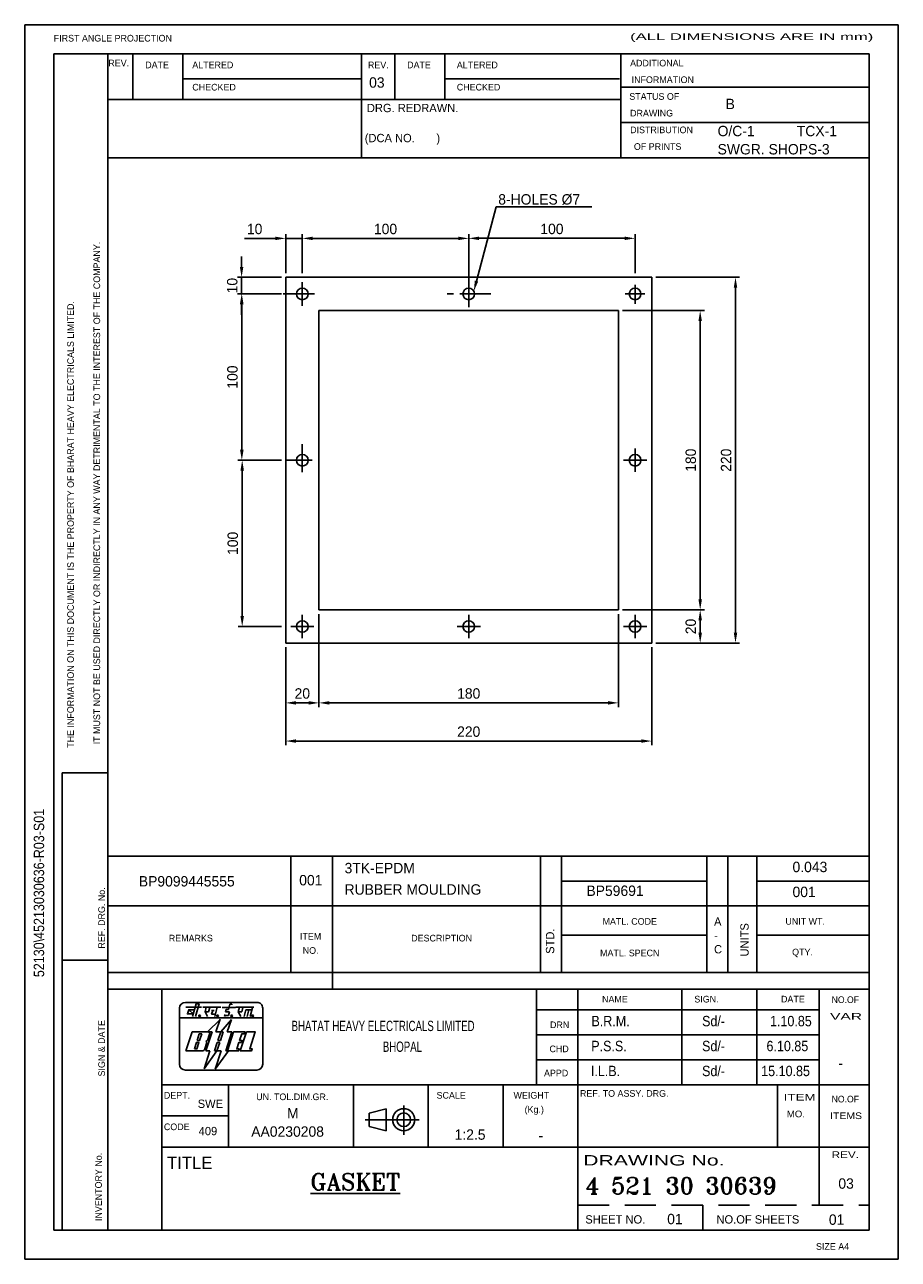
# Model space of a CAD drawing. Extents: x 1122 to 1647, y -111 to 631.
import ezdxf
from ezdxf.enums import TextEntityAlignment as Align

# ---------------------------------------------------------------- set-up
doc = ezdxf.new("R2010")
doc.units = 0
doc.header["$LTSCALE"] = 15
doc.header["$MEASUREMENT"] = 0
doc.linetypes.add('CENTER', pattern=[2, 1.25, -0.25, 0.25, -0.25])
doc.linetypes.add('HIDDENX2', pattern=[0.75, 0.5, -0.25])
doc.layers.get('0').update_dxf_attribs({"linetype": 'CONTINUOUS'})
doc.layers.get('DEFPOINTS').update_dxf_attribs({"linetype": 'CONTINUOUS'})
for name, color, linetype in [('1', 3, 'CENTER'), ('3', 1, 'CONTINUOUS'), ('FOR', 3, 'CONTINUOUS'), ('MONO', 2, 'CONTINUOUS'), ('TIT', 7, 'CONTINUOUS')]:
    doc.layers.add(name, color=color, linetype=linetype)
doc.styles.add('ROMANT', font='romant.shx')
doc.dimstyles.get("Standard").update_dxf_attribs({"dimscale": 2.5, "dimtxt": 2.5, "dimasz": 2.5, "dimexe": 1, "dimexo": 1, "dimgap": 1, "dimtad": 1, "dimdec": 4, "dimzin": 12, "dimtxsty": 'STANDARD', "dimcen": 0, "dimclrd": 256, "dimclre": 256, "dimclrt": 2, "dimazin": 3, "dimtfac": 1, "dimtdec": 4, "dimtmove": 0, "dimatfit": 3, "dimtolj": 1, "dimtzin": 12})

# ---------------------------------------------------------------- blocks, each defined once
blk = doc.blocks.new('A4FOR')
at = {"layer": 'FOR'}
for p, q in [((0, 297), (0, 0)), ((210, 297), (0, 297)), ((210, 0), (210, 297)), ((7, 290), (7, 7)), ((203, 290), (7, 290)), ((20, 7), (20, 290)), ((26, 279), (26, 290)), ((38, 279), (38, 290)), ((81, 265), (81, 290)), ((89, 279), (89, 290)), ((101, 279), (101, 290)), ((143.34, 265), (143.34, 290)), ((203, 7), (203, 290)), ((38, 284), (81, 284)), ((101, 284), (143, 284)), ((101, 284), (143, 284)), ((143.34, 282), (203, 282)), ((20, 279), (143.34, 279)), ((143.34, 273.5), (203, 273.5)), ((20, 265), (203, 265)), ((9, 117), (20, 117)), ((9, 7), (9, 117)), ((20, 97), (203, 97)), ((64, 69), (64, 97)), ((74, 65), (74, 97)), ((124, 69), (124, 97)), ((129, 69), (129, 97)), ((164, 69), (164, 97)), ((169, 69), (169, 97)), ((176, 69), (176, 97)), ((129, 91), (164, 91)), ((176, 91), (203, 91)), ((20, 85), (203, 85)), ((129, 78), (164, 78)), ((176, 78), (203, 78)), ((9, 72), (20, 72)), ((20, 69), (203, 69)), ((20, 65), (203, 65)), ((33, 7), (33, 65)), ((123, 42), (123, 65)), ((133, 7), (133, 65)), ((158, 42), (158, 65)), ((176, 42), (176, 65)), ((191, 27), (191, 65)), ((123, 60), (191, 60)), ((123, 54), (191, 54)), ((123, 48), (191, 48)), ((33, 42), (203, 42)), ((49, 27), (49, 42)), ((79, 27), (79, 42)), ((97, 27), (97, 42)), ((115, 27), (115, 42)), ((181, 27), (181, 42)), ((82.77, 35.15), (86.89, 36.22)), ((86.89, 36.22), (86.89, 30.92)), ((91.11, 37.04), (91.11, 29.98)), ((33, 34.5), (49, 34.5)), ((81.82, 33.57), (94.84, 33.57)), ((82.77, 31.93), (82.77, 35.15)), ((82.77, 31.93), (86.89, 30.92)), ((33, 27), (203, 27)), ((191, 13), (191, 27)), ((7, 7), (203, 7)), ((0, 0), (210, 0))]:
    blk.add_line(p, q, dxfattribs=at)
at = {"layer": 'FOR', "linetype": 'HIDDENX2'}
for p, q in [((133, 13), (203, 13)), ((163, 7), (163, 13))]:
    blk.add_line(p, q, dxfattribs=at)
at = {"layer": 'FOR'}
for radius in [2.65, 1.64]:
    blk.add_circle((91.11, 33.57), radius, dxfattribs=at)
for s, height, p in [('FIRST ANGLE PROJECTION', 1.6, (6.98, 292.95)), ('REV.', 1.6, (20.1, 286.97)), ('DATE', 1.6, (28.97, 286.52)), ('ALTERED', 1.6, (40.29, 286.52)), ('REV.', 1.6, (82.51, 286.51)), ('DATE', 1.6, (91.93, 286.52)), ('ALTERED', 1.6, (103.87, 286.52)), ('ADDITIONAL ', 1.6, (145.53, 286.96)), ('CHECKED', 1.6, (40.29, 281.17)), ('CHECKED', 1.6, (103.87, 281.17)), ('INFORMATION', 1.6, (145.9, 282.96)), ('STATUS OF ', 1.6, (145.34, 278.93)), ('DRAWING', 1.6, (145.53, 274.92)), ('DISTRIBUTION ', 1.6, (145.54, 270.9)), ('OF PRINTS', 1.6, (146.44, 266.89)), ('UNIT WT.', 1.6, (182.86, 80.51)), ('QTY.', 1.6, (184.48, 73.11)), ('DATE', 1.6, (181.81, 61.79)), ('DRN', 1.6, (126.28, 55.61)), ('DEPT.', 1.6, (33.46, 38.65)), ('SCALE', 1.6, (99.01, 38.65)), ('WEIGHT', 1.6, (117.51, 38.65)), ('REF. TO ASSY. DRG.', 1.6, (133.48, 39.1)), ('(Kg.)', 1.6, (120.17, 35.24)), ('CODE', 1.6, (33.46, 31.07)), ('TITLE', 3, (34.2, 21.7))]:
    blk.add_text(s, height=height, dxfattribs=at).set_placement(p)
for s, height, width, p, p2 in [('(ALL DIMENSIONS ARE IN mm)', 1.6, 1.522491, (145.53, 293.33), (204, 293.33)), ('NO.OF', 1.6, 1.02697, (193.98, 61.65), (200.55, 61.65)), ('VAR', 1.6, 1.596499, (193.61, 57.64), (201.28, 57.64)), ('ITEM', 1.6, 1.439576, (182.45, 38.2), (190.12, 38.2)), ('NO.OF', 1.6, 1.02697, (193.98, 37.74), (200.55, 37.74)), ('MO.', 1.6, 1.367779, (183.19, 34.17), (187.57, 34.17)), ('ITEMS', 1.6, 1.105269, (193.61, 33.73), (201.28, 33.73)), ('DRAWING No.', 2.5, 1.359309, (134.25, 22.57), (168.23, 22.57)), ('REV.', 1.6, 1.232364, (193.98, 24.37), (200.55, 24.37))]:
    blk.add_text(s, height=height, dxfattribs=dict(at, width=width)).set_placement(p, p2, align=Align.FIT)
for s, p in [('IT MUST NOT BE USED DIRECTLY OR INDIRECTLY IN ANY WAY DETRIMENTAL TO THE INTEREST OF THE COMPANY.', (18.13, 123.89)), ('THE INFORMATION ON THIS DOCUMENT IS THE PROPERTY OF BHARAT HEAVY ELECTRICALS LIMITED.', (11.82, 123.05)), ('REF. DRG. No.', (19.28, 74.74)), ('SIGN & DATE', (19.28, 43.99)), ('INVENTORY No.', (18.54, 9.21))]:
    blk.add_text(s, height=1.6, rotation=90, dxfattribs=at).set_placement(p)
for s, p in [('MATL. CODE', (145.45, 80.48)), ('REMARKS', (39.93, 76.46)), ('ITEM', (68.73, 76.9)), ('DESCRIPTION', (100.22, 76.46)), ('NO.', (68.73, 73.49)), ('MATL. SPECN', (145.45, 72.89)), ('NAME', (141.88, 61.78)), ('SIGN.', (163.89, 61.78)), ('CHD', (128.47, 49.82)), ('APPD', (127.75, 44.01)), ('UN. TOL.DIM.GR.', (64.32, 38.29))]:
    blk.add_text(s, height=1.6, dxfattribs=at).set_placement(p, align=Align.CENTER)
at = {"layer": 'FOR', "linetype": 'CONTINUOUS'}
for s, height, p in [('A', 2, (165.71, 80.25)), ('-', 2, (165.71, 76.92)), ('C', 2, (165.71, 73.59)), ('SWE', 2, (41.58, 36.42)), ('409', 2, (41.81, 29.85)), ('SHEET NO.', 2, (134.76, 8.6)), ('NO.OF SHEETS', 2, (166.29, 8.6)), ('SIZE A4', 1.6, (190.22, 2.29))]:
    blk.add_text(s, height=height, dxfattribs=at).set_placement(p)
for s, p in [('UNITS', (174.03, 72.84)), ('STD.', (127.29, 73.49))]:
    blk.add_text(s, height=2, rotation=90, dxfattribs=at).set_placement(p)
blk = doc.blocks.new('BHEL2')
at = {"layer": 'MONO'}
for p, q in [((3.37, 19.12), (3.37, 16.82)), ((21.97, 20.52), (4.77, 20.52)), ((14.55, 18.77), (14.4, 18.21)), ((14.4, 18.21), (15.4, 18.21)), ((15.12, 18.77), (14.55, 18.77)), ((15.47, 20.09), (15.12, 18.77)), ((15.4, 18.21), (15.18, 17.38)), ((15.96, 20.09), (15.47, 20.09)), ((15.92, 19.93), (15.96, 20.09)), ((23.37, 16.78), (23.37, 19.12)), ((23.36, 16.82), (3.37, 16.82)), ((3.37, 16.82), (3.37, 5.62)), ((10.1, 13.42), (13.1, 16.42)), ((13.14, 16.48), (12.12, 13.42)), ((13.28, 13.42), (15.83, 16.43)), ((14.24, 17.38), (14.31, 17.63)), ((15.18, 17.38), (14.24, 17.38)), ((15.83, 16.43), (14.85, 13.42)), ((23.36, 5.62), (23.36, 16.82)), ((4.87, 8.82), (6.38, 13.42)), ((6.38, 13.42), (10.23, 13.42)), ((9.67, 8.82), (11.18, 13.42)), ((10.61, 12.89), (10.11, 11.37)), ((11.18, 13.42), (10.24, 13.42)), ((12.12, 13.42), (13.28, 13.42)), ((13.28, 13.42), (12.61, 11.37)), ((13.21, 11.37), (13.88, 13.42)), ((13.88, 13.42), (13.28, 13.42)), ((15.98, 13.42), (14.47, 8.82)), ((14.85, 13.42), (15.98, 13.42)), ((9.94, 10.87), (9.36, 9.09)), ((10.11, 11.37), (9.72, 11.12)), ((9.72, 11.12), (9.94, 10.87)), ((12.44, 10.87), (11.77, 8.82)), ((12.37, 8.82), (13.04, 10.87)), ((13.04, 10.87), (12.44, 10.87)), ((12.61, 11.37), (13.21, 11.37)), ((8.98, 8.82), (4.87, 8.82)), ((9.27, 4.55), (10.64, 8.82)), ((12.37, 8.82), (9.27, 4.55)), ((10.64, 8.82), (9.67, 8.82)), ((11.77, 8.82), (12.37, 8.82)), ((11.97, 4.48), (13.35, 8.82)), ((15.14, 8.82), (11.97, 4.48)), ((13.35, 8.82), (12.37, 8.82)), ((4.77, 4.22), (21.96, 4.22))]:
    blk.add_line(p, q, dxfattribs=at)
at = {"layer": 'MONO', "color": 4}
blk.add_line((14.47, 8.82), (15.14, 8.82), dxfattribs=at)
at = {"layer": 'MONO'}
for points in [[(4.87, 19.32), (8.63, 19.32)], [(6.67, 17.73), (5.28, 17.73), (5.57, 18.74), (6.95, 18.74)], [(5.57, 18.74), (6.67, 17.73)], [(7.24, 17.12), (8.07, 20.13), (7.33, 20.13), (6.51, 17.12)], [(8.95, 19.32), (13.27, 19.32)], [(9.81, 19.32), (9.5, 18.2), (10.11, 17.14)], [(10.34, 18.26), (9.52, 18.26)], [(10.63, 19.31), (10.32, 18.26)], [(11.03, 18.57), (11.7, 18.57)], [(11.34, 18.59), (11.09, 17.65), (12.01, 17.65)], [(12.43, 19.32), (11.88, 17.14)], [(13.59, 19.31), (16.8, 19.31)], [(16.94, 19.32), (21.26, 19.32)], [(17.8, 19.32), (17.49, 18.2), (18.09, 17.14)], [(18.33, 18.26), (17.5, 18.26)], [(18.61, 19.31), (18.31, 18.26)], [(19.33, 18.71), (18.91, 17.14)], [(19.31, 18.69), (20.74, 18.69)], [(20.02, 18.71), (19.6, 17.14)], [(20.9, 19.31), (20.33, 17.14)], [(14.31, 17.63), (14.18, 17.12)], [(7.61, 11.37), (8.12, 12.92), (8.72, 12.92), (8.21, 11.37), (7.61, 11.37)], [(14.87, 8.82), (16.38, 13.42), (19.08, 13.42), (18.92, 12.92), (18.32, 12.92), (17.81, 11.37), (18.41, 11.37), (18.24, 10.87), (17.64, 10.87), (17.14, 9.32), (17.74, 9.32), (17.57, 8.82), (14.87, 8.82)], [(17.97, 8.82), (19.48, 13.42), (21.58, 13.42), (20.24, 9.32), (20.84, 9.32), (20.67, 8.82), (17.97, 8.82)], [(6.94, 9.32), (7.44, 10.87), (8.04, 10.87), (7.54, 9.32), (6.94, 9.32)]]:
    blk.add_lwpolyline(points, dxfattribs=at)
for centre in [(8.18, 17.26), (12.51, 17.26), (15.91, 17.26), (20.97, 17.26)]:
    blk.add_circle(centre, 0.2, dxfattribs=at)
for centre, radius, start, end in [((4.77, 19.12), 1.4, 90, 180), ((21.97, 19.12), 1.4, 359.9969, 90), ((10.23, 13.02), 0.4, 341.8413, 90), ((8.98, 9.22), 0.4, 270, 341.8413), ((4.77, 5.62), 1.4, 180.0003, 270), ((21.96, 5.62), 1.4, 270, 360)]:
    blk.add_arc(centre, radius, start, end, dxfattribs=at)
blk = doc.blocks.new('*D2')
at = {"linetype": 'BYBLOCK'}
for p, q in [((1278.62, 256.88), (1278.62, 197.99)), ((1498.62, 256.88), (1498.62, 197.99)), ((1284.87, 200.49), (1492.37, 200.49))]:
    blk.add_line(p, q, dxfattribs=at)
for points in [[(1284.87, 201.53), (1284.87, 199.45), (1278.62, 200.49)], [(1492.37, 201.53), (1492.37, 199.45), (1498.62, 200.49)]]:
    blk.add_solid(points, dxfattribs=at)
at = {"layer": 'DEFPOINTS', "color": 0, "linetype": 'BYBLOCK'}
for p in [(1278.62, 259.38), (1498.62, 259.38), (1498.62, 200.49)]:
    blk.add_point(p, dxfattribs=at)
at = {"color": 2, "linetype": 'BYBLOCK', "insert": (1388.62, 206.12), "char_height": 6.25, "attachment_point": 5}
blk.add_mtext('\\A1;220', dxfattribs=at)
blk = doc.blocks.new('*D3')
at = {"linetype": 'BYBLOCK'}
for p, q in [((1501.12, 479.38), (1551.45, 479.38)), ((1548.95, 265.63), (1548.95, 473.13)), ((1501.12, 259.38), (1551.45, 259.38))]:
    blk.add_line(p, q, dxfattribs=at)
for points in [[(1547.91, 473.13), (1549.99, 473.13), (1548.95, 479.38)], [(1547.91, 265.63), (1549.99, 265.63), (1548.95, 259.38)]]:
    blk.add_solid(points, dxfattribs=at)
at = {"layer": 'DEFPOINTS', "color": 0, "linetype": 'BYBLOCK'}
for p in [(1498.62, 479.38), (1548.95, 479.38), (1498.62, 259.38)]:
    blk.add_point(p, dxfattribs=at)
at = {"color": 2, "linetype": 'BYBLOCK', "insert": (1543.33, 369.38), "char_height": 6.25, "attachment_point": 5, "rotation": 90}
blk.add_mtext('\\A1;220', dxfattribs=at)
blk = doc.blocks.new('*D4')
at = {"linetype": 'BYBLOCK'}
for p, q in [((1388.62, 481.88), (1388.62, 505.33)), ((1488.62, 481.88), (1488.62, 505.33)), ((1394.87, 502.83), (1482.37, 502.83))]:
    blk.add_line(p, q, dxfattribs=at)
for points in [[(1394.87, 503.87), (1394.87, 501.79), (1388.62, 502.83)], [(1482.37, 503.87), (1482.37, 501.79), (1488.62, 502.83)]]:
    blk.add_solid(points, dxfattribs=at)
at = {"layer": 'DEFPOINTS', "color": 0, "linetype": 'BYBLOCK'}
for p in [(1488.62, 502.83), (1388.62, 479.38), (1488.62, 479.38)]:
    blk.add_point(p, dxfattribs=at)
at = {"color": 2, "linetype": 'BYBLOCK', "insert": (1438.62, 508.45), "char_height": 6.25, "attachment_point": 5}
blk.add_mtext('\\A1;100', dxfattribs=at)
blk = doc.blocks.new('*D5')
at = {"linetype": 'BYBLOCK'}
for p, q in [((1288.62, 481.88), (1288.62, 505.28)), ((1388.62, 482.88), (1388.62, 505.28)), ((1382.37, 502.78), (1294.87, 502.78))]:
    blk.add_line(p, q, dxfattribs=at)
for points in [[(1294.87, 503.82), (1294.87, 501.74), (1288.62, 502.78)], [(1382.37, 503.82), (1382.37, 501.74), (1388.62, 502.78)]]:
    blk.add_solid(points, dxfattribs=at)
at = {"layer": 'DEFPOINTS', "color": 0, "linetype": 'BYBLOCK'}
for p in [(1288.62, 502.78), (1288.62, 479.38), (1388.62, 480.38)]:
    blk.add_point(p, dxfattribs=at)
at = {"color": 2, "linetype": 'BYBLOCK', "insert": (1338.62, 508.41), "char_height": 6.25, "attachment_point": 5}
blk.add_mtext('\\A1;100', dxfattribs=at)
blk = doc.blocks.new('*D6')
at = {"linetype": 'BYBLOCK'}
for p, q in [((1278.62, 481.88), (1278.62, 505.28)), ((1288.62, 481.88), (1288.62, 505.28)), ((1272.37, 502.78), (1253.83, 502.78)), ((1288.62, 502.78), (1278.62, 502.78)), ((1294.87, 502.78), (1301.12, 502.78))]:
    blk.add_line(p, q, dxfattribs=at)
for points in [[(1272.37, 503.82), (1272.37, 501.74), (1278.62, 502.78)], [(1294.87, 503.82), (1294.87, 501.74), (1288.62, 502.78)]]:
    blk.add_solid(points, dxfattribs=at)
at = {"layer": 'DEFPOINTS', "color": 0, "linetype": 'BYBLOCK'}
for p in [(1278.62, 502.78), (1278.62, 479.38), (1288.62, 479.38)]:
    blk.add_point(p, dxfattribs=at)
at = {"color": 2, "linetype": 'BYBLOCK', "insert": (1259.97, 508.41), "char_height": 6.25, "attachment_point": 5}
blk.add_mtext('\\A1;10', dxfattribs=at)
blk = doc.blocks.new('*D7')
at = {"linetype": 'BYBLOCK'}
for p, q in [((1252.14, 485.63), (1252.14, 491.88)), ((1276.12, 479.38), (1249.64, 479.38)), ((1252.14, 479.38), (1252.14, 469.38)), ((1276.12, 469.38), (1249.64, 469.38)), ((1252.14, 463.13), (1252.14, 456.88))]:
    blk.add_line(p, q, dxfattribs=at)
for points in [[(1251.1, 485.63), (1253.18, 485.63), (1252.14, 479.38)], [(1251.1, 463.13), (1253.18, 463.13), (1252.14, 469.38)]]:
    blk.add_solid(points, dxfattribs=at)
at = {"layer": 'DEFPOINTS', "color": 0, "linetype": 'BYBLOCK'}
for p in [(1278.62, 479.38), (1252.14, 469.38), (1278.62, 469.38)]:
    blk.add_point(p, dxfattribs=at)
at = {"color": 2, "linetype": 'BYBLOCK', "insert": (1246.52, 474.38), "char_height": 6.25, "attachment_point": 5, "rotation": 90}
blk.add_mtext('\\A1;10', dxfattribs=at)
blk = doc.blocks.new('*D8')
at = {"linetype": 'BYBLOCK'}
for p, q in [((1276.12, 469.38), (1249.77, 469.38)), ((1252.27, 463.13), (1252.27, 375.63)), ((1276.12, 369.38), (1249.77, 369.38))]:
    blk.add_line(p, q, dxfattribs=at)
for points in [[(1251.23, 463.13), (1253.31, 463.13), (1252.27, 469.38)], [(1251.23, 375.63), (1253.31, 375.63), (1252.27, 369.38)]]:
    blk.add_solid(points, dxfattribs=at)
at = {"layer": 'DEFPOINTS', "color": 0, "linetype": 'BYBLOCK'}
for p in [(1278.62, 469.38), (1252.27, 369.38), (1278.62, 369.38)]:
    blk.add_point(p, dxfattribs=at)
at = {"color": 2, "linetype": 'BYBLOCK', "insert": (1246.65, 419.38), "char_height": 6.25, "attachment_point": 5, "rotation": 90}
blk.add_mtext('\\A1;100', dxfattribs=at)
blk = doc.blocks.new('*D9')
at = {"linetype": 'BYBLOCK'}
for p, q in [((1276.12, 369.38), (1249.98, 369.38)), ((1252.48, 363.13), (1252.48, 275.63)), ((1276.12, 269.38), (1249.98, 269.38))]:
    blk.add_line(p, q, dxfattribs=at)
for points in [[(1251.44, 363.13), (1253.52, 363.13), (1252.48, 369.38)], [(1251.44, 275.63), (1253.52, 275.63), (1252.48, 269.38)]]:
    blk.add_solid(points, dxfattribs=at)
at = {"layer": 'DEFPOINTS', "color": 0, "linetype": 'BYBLOCK'}
for p in [(1278.62, 369.38), (1252.48, 269.38), (1278.62, 269.38)]:
    blk.add_point(p, dxfattribs=at)
at = {"color": 2, "linetype": 'BYBLOCK', "insert": (1246.85, 319.38), "char_height": 6.25, "attachment_point": 5, "rotation": 90}
blk.add_mtext('\\A1;100', dxfattribs=at)
blk = doc.blocks.new('*D10')
at = {"linetype": 'BYBLOCK'}
for p, q in [((1298.62, 276.88), (1298.62, 220.95)), ((1278.62, 256.88), (1278.62, 220.95)), ((1284.87, 223.45), (1292.37, 223.45))]:
    blk.add_line(p, q, dxfattribs=at)
for points in [[(1284.87, 224.49), (1284.87, 222.4), (1278.62, 223.45)], [(1292.37, 224.49), (1292.37, 222.4), (1298.62, 223.45)]]:
    blk.add_solid(points, dxfattribs=at)
at = {"layer": 'DEFPOINTS', "color": 0, "linetype": 'BYBLOCK'}
for p in [(1298.62, 279.38), (1278.62, 259.38), (1298.62, 223.45)]:
    blk.add_point(p, dxfattribs=at)
at = {"color": 2, "linetype": 'BYBLOCK', "insert": (1288.62, 229.07), "char_height": 6.25, "attachment_point": 5}
blk.add_mtext('\\A1;20', dxfattribs=at)
blk = doc.blocks.new('*D11')
at = {"linetype": 'BYBLOCK'}
for p, q in [((1481.12, 279.38), (1530.22, 279.38)), ((1527.72, 265.63), (1527.72, 273.13)), ((1501.12, 259.38), (1530.22, 259.38))]:
    blk.add_line(p, q, dxfattribs=at)
for points in [[(1526.68, 273.13), (1528.76, 273.13), (1527.72, 279.38)], [(1526.68, 265.63), (1528.76, 265.63), (1527.72, 259.38)]]:
    blk.add_solid(points, dxfattribs=at)
at = {"layer": 'DEFPOINTS', "color": 0, "linetype": 'BYBLOCK'}
for p in [(1478.62, 279.38), (1527.72, 279.38), (1498.62, 259.38)]:
    blk.add_point(p, dxfattribs=at)
at = {"color": 2, "linetype": 'BYBLOCK', "insert": (1522.09, 269.38), "char_height": 6.25, "attachment_point": 5, "rotation": 90}
blk.add_mtext('\\A1;20', dxfattribs=at)
blk = doc.blocks.new('*D12')
at = {"linetype": 'BYBLOCK'}
for p, q in [((1481.12, 459.38), (1530.22, 459.38)), ((1527.72, 285.63), (1527.72, 453.13)), ((1481.12, 279.38), (1530.22, 279.38))]:
    blk.add_line(p, q, dxfattribs=at)
for points in [[(1526.68, 453.13), (1528.76, 453.13), (1527.72, 459.38)], [(1526.68, 285.63), (1528.76, 285.63), (1527.72, 279.38)]]:
    blk.add_solid(points, dxfattribs=at)
at = {"layer": 'DEFPOINTS', "color": 0, "linetype": 'BYBLOCK'}
for p in [(1478.62, 459.38), (1527.72, 459.38), (1478.62, 279.38)]:
    blk.add_point(p, dxfattribs=at)
at = {"color": 2, "linetype": 'BYBLOCK', "insert": (1522.09, 369.38), "char_height": 6.25, "attachment_point": 5, "rotation": 90}
blk.add_mtext('\\A1;180', dxfattribs=at)
blk = doc.blocks.new('*D13')
at = {"linetype": 'BYBLOCK'}
for p, q in [((1298.62, 276.88), (1298.62, 220.95)), ((1478.62, 276.88), (1478.62, 220.95)), ((1304.87, 223.45), (1472.37, 223.45))]:
    blk.add_line(p, q, dxfattribs=at)
for points in [[(1304.87, 224.49), (1304.87, 222.4), (1298.62, 223.45)], [(1472.37, 224.49), (1472.37, 222.4), (1478.62, 223.45)]]:
    blk.add_solid(points, dxfattribs=at)
at = {"layer": 'DEFPOINTS', "color": 0, "linetype": 'BYBLOCK'}
for p in [(1298.62, 279.38), (1478.62, 279.38), (1478.62, 223.45)]:
    blk.add_point(p, dxfattribs=at)
at = {"color": 2, "linetype": 'BYBLOCK', "insert": (1388.62, 229.07), "char_height": 6.25, "attachment_point": 5}
blk.add_mtext('\\A1;180', dxfattribs=at)

msp = doc.modelspace()

# ---------------------------------------------------------------- linework, layer by layer
for p, q in [((1278.61803, 259.38376), (1278.61803, 479.38376)), ((1278.61803, 479.38376), (1498.61803, 479.38376)), ((1498.61803, 259.38376), (1498.61803, 479.38376)), ((1278.61803, 259.38376), (1498.61803, 259.38376))]:
    msp.add_line(p, q)
at = {"ltscale": 2}
for p, q in [((1298.61803, 279.38376), (1298.61803, 459.38376)), ((1298.61803, 459.38376), (1478.61803, 459.38376)), ((1478.61803, 279.38376), (1478.61803, 459.38376)), ((1298.61803, 279.38376), (1478.61803, 279.38376))]:
    msp.add_line(p, q, dxfattribs=at)
for centre in [(1288.61803, 469.38376), (1388.61803, 469.38376), (1488.61803, 469.38376), (1288.61803, 369.38376), (1488.61803, 369.38376), (1288.61803, 269.38376), (1388.61803, 269.38376), (1488.61803, 269.38376)]:
    msp.add_circle(centre, 3.5)
at = {"layer": '1', "ltscale": 2}
for p, q in [((1388.61803, 461.35265), (1388.61803, 492.81668)), ((1278.61803, 369.38376), (1294.45489, 369.38376)), ((1481.61803, 369.38376), (1495.61803, 369.38376)), ((1388.61803, 262.38376), (1388.61803, 276.38376)), ((1488.61803, 276.38376), (1488.61803, 262.38376)), ((1381.61803, 269.38376), (1395.61803, 269.38376)), ((1481.61803, 269.38376), (1495.61803, 269.38376))]:
    msp.add_line(p, q, dxfattribs=at)
at = {"layer": '1'}
for p, q in [((1288.61803, 462.18125), (1288.61803, 476.5283)), ((1295.92434, 469.38376), (1268.70362, 469.38376)), ((1288.61803, 466.19034), (1288.61803, 472.57717)), ((1401.93097, 469.38376), (1374.00375, 469.38376)), ((1494.53303, 469.38376), (1482.70303, 469.38376)), ((1483.22116, 469.38376), (1494.0149, 469.38376)), ((1488.61803, 463.46876), (1488.61803, 474.78063)), ((1288.61803, 362.15002), (1288.61803, 378.95107)), ((1488.61803, 362.38376), (1488.61803, 376.38376)), ((1288.61803, 262.38376), (1288.61803, 276.38376)), ((1288.61803, 275.77059), (1288.61803, 262.99692)), ((1281.61803, 269.38376), (1295.61803, 269.38376)), ((1295.00486, 269.38376), (1282.2312, 269.38376)), ((1482.2312, 269.38376), (1495.00486, 269.38376))]:
    msp.add_line(p, q, dxfattribs=at)
at = {"layer": '3'}
msp.add_line((1393.2852, 477.10487), (1405.10511, 521.8642), dxfattribs=at)
at = {"layer": '3', "color": 1}
msp.add_line((1405.10511, 521.8642), (1462.67397, 521.8642), dxfattribs=at)
at = {"layer": '3'}
msp.add_solid([(1394.29234, 476.8389), (1392.27806, 477.37083), (1391.68942, 471.06202)], dxfattribs=at)

# ---------------------------------------------------------------- block references
at = {"xscale": 2.5, "yscale": 2.5, "zscale": 2.5}
for name, p in [('A4FOR', (1121.78184, -111.18997)), ('BHEL2', (1206.39932, -7.94998))]:
    msp.add_blockref(name, p, dxfattribs=at)

# ---------------------------------------------------------------- texts
at = {"layer": '3', "color": 2, "linetype": 'CONTINUOUS'}
msp.add_text('8-HOLES %%C7', height=6.25, dxfattribs=at).set_placement((1406.3695, 523.13938))
at = {"layer": 'MONO', "width": 0.7}
for s, p in [('BHATAT HEAVY ELECTRICALS LIMITED', (1282.16915, 26.07891)), ('BHOPAL', (1337.00879, 13.57891))]:
    msp.add_text(s, height=6.2, dxfattribs=at).set_placement(p)
at = {"layer": 'TIT', "linetype": 'CONTINUOUS'}
for s, height, p in [('03', 6.25, (1328.75913, 593.42337)), ('B', 6.25, (1543.00541, 580.51499)), ('DRG. REDRAWN.', 5, (1327.41041, 578.71377)), ('(DCA NO.       )', 5, (1326.13222, 560.63927)), ('O/C-1', 6.25, (1538.19339, 564.23017)), ('TCX-1', 6.25, (1585.79215, 564.23017)), ('SWGR. SHOPS-3', 6.25, (1538.19339, 553.28826))]:
    msp.add_text(s, height=height, dxfattribs=at).set_placement(p)
at = {"layer": 'TIT', "width": 0.9}
msp.add_text('52130\\45213030636-R03-S01', height=6.25, rotation=90, dxfattribs=at).set_placement((1133.4723, 58.50472))
at = {"layer": 'TIT'}
for s, p in [('3TK-EPDM', (1314.00808, 120.97962)), ('0.043', (1583.21513, 121.65316)), ('BP9099445555', (1190.35399, 113.03228)), ('001', (1286.75037, 113.69254)), ('RUBBER MOULDING', (1314.00808, 108.10633)), ('BP59691', (1459.35894, 107.34591)), ('001', (1583.21513, 106.65316)), ('-', (1610.7614, 3.67533)), ('M', (1279.44027, -26.50264)), ('AA0230208', (1257.92818, -37.47647)), ('1:2.5', (1380.13517, -39.30545)), ('-', (1430.552, -39.80426)), ('03', (1610.7614, -68.73793)), ('01', (1507.90765, -90.09283)), ('01', (1605.07191, -90.43881))]:
    msp.add_text(s, height=6.25, dxfattribs=at).set_placement(p)
at = {"layer": 'TIT', "width": 0.9}
for s, p in [('B.R.M.', (1462.38663, 28.95254)), ('Sd/-', (1528.86803, 28.95254)), ('1.10.85', (1569.69468, 28.95254)), ('P.S.S.', (1462.2675, 13.95254)), ('Sd/-', (1528.86803, 13.95254)), ('6.10.85', (1567.57602, 13.95254)), ('I.L.B.', (1462.04385, -1.04746)), ('Sd/-', (1528.86803, -1.04746)), ('15.10.85', (1564.39804, -1.04746))]:
    msp.add_text(s, height=6.25, dxfattribs=at).set_placement(p)
at = {"layer": 'TIT', "style": 'ROMANT'}
for s, p in [('%%UGASKET', (1293.46617, -69.51794)), ('4 521 30 30639', (1458.76757, -71.95161))]:
    msp.add_text(s, height=10, dxfattribs=at).set_placement(p)

# ---------------------------------------------------------------- dimensions: what is measured, and where the dimension line sits
at = {"layer": '3'}
for base, p1, p2, picture, middle in [((1278.61803, 502.78274), (1288.61803, 479.38376), (1278.61803, 479.38376), '*D6', (1259.9722, 508.40774)), ((1288.61803, 502.78274), (1388.61803, 480.38376), (1288.61803, 479.38376), '*D5', (1338.61803, 508.40774)), ((1488.61803, 502.82817), (1388.61803, 479.38376), (1488.61803, 479.38376), '*D4', (1438.61803, 508.45317)), ((1478.61803, 223.44595), (1298.61803, 279.38376), (1478.61803, 279.38376), '*D13', (1388.61803, 229.07095)), ((1498.61803, 200.49051), (1278.61803, 259.38376), (1498.61803, 259.38376), '*D2', (1388.61803, 206.11551))]:
    dim = msp.add_linear_dim(base=base, p1=p1, p2=p2, dimstyle='STANDARD', dxfattribs=at)
    dim.commit()
    dim.dimension.update_dxf_attribs({"geometry": picture, "text_midpoint": middle})
dim = msp.add_linear_dim(base=(1252.14248, 469.38376), p1=(1278.61803, 479.38376), p2=(1278.61803, 469.38376), angle=90, dimstyle='STANDARD', dxfattribs=at)
dim.commit()
dim.dimension.update_dxf_attribs({"geometry": '*D7', "text_midpoint": (1252.14248, 474.38376), "dimtype": 160})
for base, p1, p2, picture, middle in [((1548.95281, 479.38376), (1498.61803, 259.38376), (1498.61803, 479.38376), '*D3', (1543.32781, 369.38376)), ((1252.27318, 369.38376), (1278.61803, 469.38376), (1278.61803, 369.38376), '*D8', (1246.64818, 419.38376)), ((1527.7185, 459.38376), (1478.61803, 279.38376), (1478.61803, 459.38376), '*D12', (1522.0935, 369.38376)), ((1252.47713, 269.38376), (1278.61803, 369.38376), (1278.61803, 269.38376), '*D9', (1246.85213, 319.38376)), ((1527.7185, 279.38376), (1498.61803, 259.38376), (1478.61803, 279.38376), '*D11', (1522.0935, 269.38376))]:
    dim = msp.add_linear_dim(base=base, p1=p1, p2=p2, angle=90, dimstyle='STANDARD', dxfattribs=at)
    dim.commit()
    dim.dimension.update_dxf_attribs({"geometry": picture, "text_midpoint": middle})
dim = msp.add_linear_dim(base=(1298.61803, 223.44595), p1=(1278.61803, 259.38376), p2=(1298.61803, 279.38376), dimstyle='STANDARD', dxfattribs=at)
dim.commit()
dim.dimension.update_dxf_attribs({"geometry": '*D10', "text_midpoint": (1288.61803, 223.44595), "dimtype": 160})

doc.saveas('drawing.dxf')
